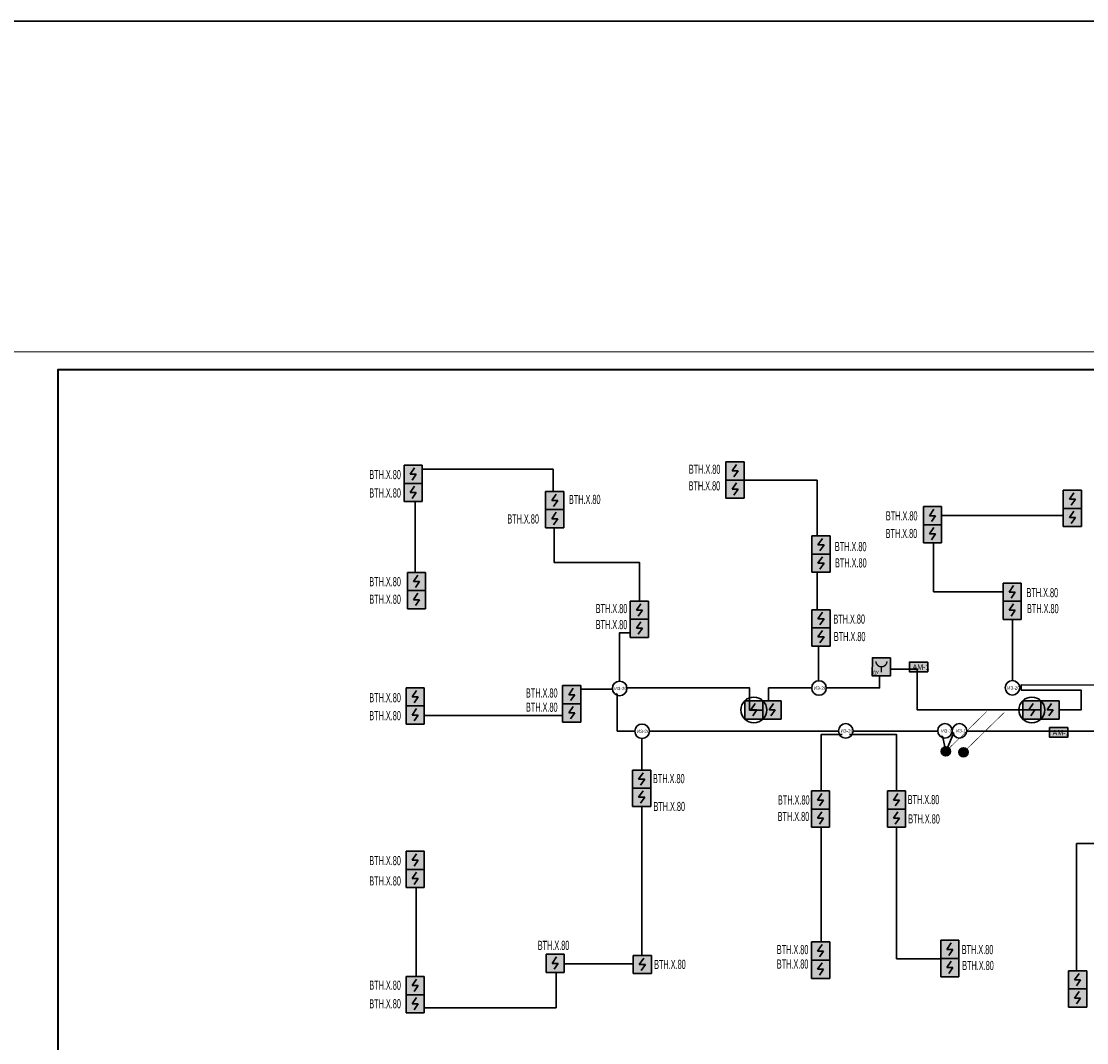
# Model space of a CAD drawing. Header units: millimetres. Extents: x 303602 to 13248484, y -10200551 to -26241.
# Tile 20 of 51: x 571067 to 600357, y -76414 to -48338. Entities that reach past the tile are written whole.
import ezdxf
from ezdxf.enums import TextEntityAlignment as Align

# ---------------------------------------------------------------- set-up
doc = ezdxf.new("R2010")
doc.units = ezdxf.units.MM
doc.set_wipeout_variables(frame=1)
for name, color, linetype in [('EI_HATCH_GALV', 7, 'Continuous'), ('ССПС', 5, 'Continuous'), ('формат', 250, 'Continuous')]:
    doc.layers.add(name, color=color, linetype=linetype)
for name, color, linetype, lineweight in [('RC-Извещатели_пожарные', 1, 'Continuous', 30), ('ОС', 5, 'Continuous', 25), ('Рамка', 7, 'Continuous', 18), ('СОУЭ', 1, 'Continuous', 30), ('СС-011-ПОЖ-СИГНАЛИЗАЦИЯ', 1, 'Continuous', 30), ('УГО АПС и АПЗ$0$_АПС_Оборудование', 1, 'Continuous', 30), ('УГО АПС и АПЗ$0$СС-011-ПОЖ-СИГНАЛИЗАЦИЯ', 1, 'Continuous', 30)]:
    doc.layers.add(name, color=color, linetype=linetype, lineweight=lineweight)
doc.styles.add('Arial', font='arial.ttf', dxfattribs={"width": 0.9, "height": 700})
doc.styles.add('Arial Narrow', font='ARIALN.TTF', dxfattribs={"width": 0.9, "height": 600})
doc.styles.add('Arial Narrow_Нум', font='ARIALN.TTF', dxfattribs={"width": 0.7, "height": 250})
doc.styles.add('CP.Text', font='arial.ttf')

# ---------------------------------------------------------------- blocks, each defined once
blk = doc.blocks.new('*U39')
at = {"color": 0, "lineweight": 0}
blk.add_lwpolyline([(-594, 0), (0, 0), (0, 420), (-594, 420)], close=True, dxfattribs=at)
at = {"lineweight": 40}
blk.add_lwpolyline([(-574, 5), (-5, 5), (-5, 415), (-574, 415)], close=True, dxfattribs=at)
at = {"style": 'Arial', "width": 0.9, "flags": 8}
blk.add_attdef('FORMAT', (-36.87, 1.26), '', height=2.8, dxfattribs=at)
blk = doc.blocks.new('*U70')
at = {"ltscale": 100}
h = blk.add_hatch(color=256, dxfattribs=at)
h.dxf.hatch_style = 1
h.paths.add_polyline_path([(-34.8, 0, 1), (34.8, 0, 1)])
at = {"lineweight": 30}
blk.add_lwpolyline([(312.8, 312.8, 0, 45, 0), (185.6, 185.6, 4.5, 4.5, 0), (24.6, 24.6, 4.5, 4.5, 0)], format="xyseb", dxfattribs=at)
blk.add_circle((0, 0), 34.8, dxfattribs=at)
blk = doc.blocks.new('ИП 212-64 прот.R3')
blk.add_wipeout([(2.5, 2.5), (2.5, -2.5), (-2.5, -2.5), (-2.5, 2.5)]).dxf.layer = 'RC-Извещатели_пожарные'
blk.add_wipeout([(-2.5, -2.5), (-2.5, 2.5), (2.5, 2.5), (2.5, -2.5)]).dxf.layer = 'RC-Извещатели_пожарные'
at = {"lineweight": 35, "true_color": 0xffffff}
h = blk.add_hatch(color=7, dxfattribs=at)
h.dxf.hatch_style = 1
h.paths.add_polyline_path([(-2.5, 2.5), (-2.5, -2.5), (2.5, -2.5), (2.5, 2.5)])
at = {"color": 1, "linetype": 'ByBlock', "lineweight": -2}
for p, q in [((0.39, 1.77), (-0.83, 0)), ((-0.83, 0), (0.83, 0)), ((0.83, 0), (-0.31, -1.63))]:
    blk.add_line(p, q, dxfattribs=at)
at = {"layer": 'RC-Извещатели_пожарные', "ltscale": 30}
for p, q in [((-2.5, -2.5), (-2.5, 2.5)), ((-2.5, 2.5), (2.5, 2.5)), ((2.5, 2.5), (2.5, -2.5)), ((2.5, -2.5), (-2.5, -2.5))]:
    blk.add_line(p, q, dxfattribs=at)
blk = doc.blocks.new('УГО АПС и АПЗ$0$A$C0ED213A1')
blk.add_wipeout([(-200, 0), (0, -200), (200, 0), (0, 200)])
blk.add_circle((0, 0), 200)
at = {"layer": 'УГО АПС и АПЗ$0$СС-011-ПОЖ-СИГНАЛИЗАЦИЯ', "color": 1, "style": 'CP.Text', "width": 0.8}
blk.add_text('ИЗ-2О', height=90, dxfattribs=at).set_placement((-145, -47))
blk = doc.blocks.new('УДП')
at = {"color": 30}
blk.add_wipeout([(324223, -148669), (324222, -149169), (323722, -149169), (323723, -148669)], dxfattribs=at).dxf.layer = 'RC-Извещатели_пожарные'
blk.add_wipeout([(323722, -149169), (323723, -148669), (324223, -148669), (324222, -149169)], dxfattribs=at).dxf.layer = 'RC-Извещатели_пожарные'
at = {"layer": 'EI_HATCH_GALV', "lineweight": 30, "true_color": 0xffffff}
h = blk.add_hatch(color=7, dxfattribs=at)
h.dxf.hatch_style = 1
h.paths.add_polyline_path([(324223, -148669), (324222, -149169), (323722, -149169), (323723, -148669)])
at = {"layer": 'RC-Извещатели_пожарные', "color": 30, "ltscale": 30}
blk.add_lwpolyline([(324223, -148669), (324222, -149169), (323722, -149169), (323723, -148669)], close=True, dxfattribs=at)
at = {"layer": 'RC-Извещатели_пожарные', "color": 30, "ltscale": 30, "const_width": 37.5}
blk.add_lwpolyline([(323823, -148769, 1), (324123, -148769, 1)], format="xyb", dxfattribs=at)
blk.add_lwpolyline([(323972, -148919), (323972, -149069)], dxfattribs=at)
at = {"color": 30, "lineweight": 30, "style": 'Arial Narrow', "width": 0.9}
blk.add_text('ДУ', height=100, dxfattribs=at).set_placement((323814, -149078), align=Align.MIDDLE_CENTER)
blk = doc.blocks.new('авфывыа')
at = {"lineweight": 40, "ltscale": 2, "true_color": 0xffffff}
h = blk.add_hatch(color=7, dxfattribs=at)
h.dxf.hatch_style = 1
h.paths.add_polyline_path([(287843, 200199), (287340, 200199), (287340, 199936), (287843, 199936)])
at = {"layer": 'ОС', "color": 1, "lineweight": 30}
blk.add_lwpolyline([(287843, 200199), (287340, 200199), (287340, 199936), (287843, 199936)], close=True, dxfattribs=at)
at = {"layer": 'ССПС', "color": 1, "lineweight": -2, "ltscale": 1000, "style": 'Arial Narrow', "width": 0.9}
blk.add_text('АМ-1', height=150, dxfattribs=at).set_placement((287425, 199988))
blk = doc.blocks.new('ИЗ-1')
blk.add_wipeout([(469979, -66893), (470179, -67093), (470379, -66893), (470179, -66693)])
blk.add_circle((470179, -66893), 200)
at = {"layer": 'УГО АПС и АПЗ$0$СС-011-ПОЖ-СИГНАЛИЗАЦИЯ', "color": 1, "style": 'CP.Text', "width": 0.8}
blk.add_text('ИЗ-1', height=90, dxfattribs=at).set_placement((470079, -66939))
blk = doc.blocks.new('*U96')
at = {"lineweight": 35, "true_color": 0xffffff}
h = blk.add_hatch(color=7, dxfattribs=at)
h.dxf.hatch_style = 1
h.paths.add_polyline_path([(-2.5, 2.5), (-2.5, -2.5), (2.5, -2.5), (2.5, 2.5)])
at = {"color": 1, "linetype": 'ByBlock', "lineweight": -2}
for p, q in [((0.39, 1.76), (-0.83, 0)), ((-0.83, 0), (0.83, 0)), ((0.83, 0), (-0.31, -1.64))]:
    blk.add_line(p, q, dxfattribs=at)
at = {"color": 1, "linetype": 'ByBlock', "lineweight": -2, "ltscale": 0.1}
blk.add_lwpolyline([(-2.5, 2.5), (2.5, 2.5), (2.5, -2.5), (-2.5, -2.5)], close=True, dxfattribs=at)
at = {"layer": 'RC-Извещатели_пожарные'}
blk.add_circle((0, 0), 3.54, dxfattribs=at)
at = {"layer": 'RC-Извещатели_пожарные', "style": 'Arial Narrow_Нум', "width": 0.7}
blk.add_attdef('PSTN', text='', height=2.5, dxfattribs=at).set_placement((5.33, 2.66), align=Align.BOTTOM_CENTER)

msp = doc.modelspace()

# ---------------------------------------------------------------- linework, layer by layer
at = {"layer": 'RC-Извещатели_пожарные', "lineweight": 30}
for points in [[(596484, -68408), (596364, -67849), (587449, -67849), (587449, -66664), (591089, -66664), (591089, -67278), (591611, -67278), (591611, -66664), (594663, -66664), (594663, -66144), (595700, -66144), (595700, -66566), (595700, -66566), (595700, -67266), (600203, -67266), (600203, -66721), (598560, -66721), (598560, -66575), (607733, -66611)], [(616398, -67850), (596721, -67850), (596484, -68408)]]:
    msp.add_lwpolyline(points, dxfattribs=at)
at = {"layer": 'Рамка'}
msp.add_lwpolyline([(572067, -98921), (628967, -98921), (628967, -57921), (572067, -57921)], close=True, dxfattribs=at)
at = {"layer": 'СС-011-ПОЖ-СИГНАЛИЗАЦИЯ', "lineweight": 30}
for p, q in [((596141, -64025), (596141, -61923)), ((596141, -61923), (599759, -61923)), ((598313, -64025), (596141, -64025)), ((595132, -68046), (595132, -74111)), ((600607, -70938), (600074, -70938))]:
    msp.add_line(p, q, dxfattribs=at)

# ---------------------------------------------------------------- block references
at = {"color": 6}
for p in [(308145, -266153), (311995, -267953)]:
    msp.add_blockref('авфывыа', p, dxfattribs=at)
at = {"xscale": 3.600000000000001, "yscale": 3.600000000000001, "zscale": 3.600000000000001, "rotation": 359.2880171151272}
for p in [(596484, -68408), (596970, -68430)]:
    msp.add_blockref('*U70', p, dxfattribs=at)
at = {"layer": 'формат', "xscale": 100, "yscale": 100, "zscale": 100}
msp.add_blockref('*U39', (629467, -99421), dxfattribs=at)

# ---------------------------------------------------------------- texts
at = {"color": 0, "linetype": 'ByBlock', "lineweight": -2, "style": 'Arial Narrow', "width": 0.7, "flags": 1}
for p in [(586122, -61606), (593434, -62902), (593438, -63350), (598703, -64167), (598716, -64607)]:
    msp.add_attdef('ВТН.Х.80', p, '', height=250, dxfattribs=at)

# ---------------------------------------------------------------- next in the draw order: block references
at = {"layer": 'RC-Извещатели_пожарные', "lineweight": 30}
msp.add_blockref('ИЗ-1', (126281, -948), dxfattribs=at)
at = {"layer": 'СОУЭ', "color": 6, "xscale": 100, "yscale": 100, "zscale": 100}
for p in [(581841, -60789), (590690, -60698), (585732, -61512), (599964, -61476), (596119, -61928), (581931, -63737), (588059, -64523), (593052, -64761), (581896, -66908), (586200, -66849), (591706, -67268), (599349, -67268), (588122, -69169), (595127, -69744), (581896, -71400), (593041, -73895), (596594, -73850), (585744, -74234), (588141, -74265), (581896, -74846), (600107, -74686)]:
    msp.add_blockref('ИП 212-64 прот.R3', p, dxfattribs=at)
at = {"layer": 'СС-011-ПОЖ-СИГНАЛИЗАЦИЯ', "lineweight": 30}
msp.add_blockref('УДП', (270741, 82837), dxfattribs=at)
at = {"layer": 'УГО АПС и АПЗ$0$_АПС_Оборудование'}
for p in [(587517, -66676), (592997, -66665), (598316, -66659), (588134, -67854), (593733, -67843)]:
    msp.add_blockref('УГО АПС и АПЗ$0$A$C0ED213A1', p, dxfattribs=at)

# ---------------------------------------------------------------- next in the draw order: linework, layer by layer
at = {"layer": 'RC-Извещатели_пожарные', "lineweight": 30}
for points in [[(593633, -67943), (593053, -67943), (593053, -68052)], [(593833, -67943), (595132, -67943), (595132, -68046)]]:
    msp.add_lwpolyline(points, dxfattribs=at)
at = {"layer": 'СС-011-ПОЖ-СИГНАЛИЗАЦИЯ', "lineweight": 30}
for p, q in [((585689, -60649), (582094, -60649)), ((585689, -61253), (585689, -60649)), ((592945, -64517), (592945, -60950)), ((598313, -66461), (598313, -64025)), ((587310, -66695), (586449, -66695)), ((588131, -68060), (588131, -68917)), ((593053, -68053), (593053, -73645)), ((600074, -70938), (600074, -74433)), ((587887, -74244), (586003, -74244)), ((585774, -75460), (585774, -74487))]:
    msp.add_line(p, q, dxfattribs=at)

# ---------------------------------------------------------------- next in the draw order: block references
at = {"layer": 'RC-Извещатели_пожарные', "xscale": 100, "yscale": 100, "zscale": 100}
for p in [(591206, -67268), (598849, -67268)]:
    msp.add_blockref('*U96', p, dxfattribs=at)
at = {"layer": 'RC-Извещатели_пожарные', "lineweight": 30}
msp.add_blockref('ИЗ-1', (126681, -948), dxfattribs=at)
at = {"layer": 'СОУЭ', "color": 6, "xscale": 100, "yscale": 100, "zscale": 100}
for p in [(581841, -61289), (590690, -61198), (585732, -62012), (599964, -61976), (596119, -62428), (581931, -64237), (588059, -65023), (593052, -65261), (581896, -67408), (586200, -67349), (588122, -69669), (595127, -70244), (581896, -71900), (596594, -74350), (593041, -74395), (600107, -75186), (581896, -75346)]:
    msp.add_blockref('ИП 212-64 прот.R3', p, dxfattribs=at)

# ---------------------------------------------------------------- next in the draw order: texts
at = {"color": 0, "linetype": 'ByBlock', "lineweight": -2, "style": 'Arial Narrow', "width": 0.7, "flags": 1}
for p in [(589418, -60776), (586859, -64605), (584941, -66927), (585265, -73864), (591838, -73980), (588465, -74387)]:
    msp.add_attdef('ВТН.Х.80', p, '', height=250, dxfattribs=at)

# ---------------------------------------------------------------- next in the draw order: linework, layer by layer
at = {"layer": 'RC-Извещатели_пожарные', "lineweight": 30}
msp.add_lwpolyline([(587517, -66477), (587517, -65144), (587809, -65144)], dxfattribs=at)
at = {"layer": 'СС-011-ПОЖ-СИГНАЛИЗАЦИЯ', "lineweight": 30}
for p, q in [((592945, -60948), (590939, -60948)), ((581897, -61559), (581897, -63486)), ((592988, -66477), (592988, -65519)), ((585952, -67421), (582160, -67421)), ((588127, -69941), (588127, -74011)), ((581919, -74600), (581919, -72154)), ((595132, -74111), (596359, -74111)), ((582142, -75460), (585774, -75460))]:
    msp.add_line(p, q, dxfattribs=at)
msp.add_lwpolyline([(588059, -64273), (588059, -63210), (585715, -63210), (585715, -62262)], dxfattribs=at)

# ---------------------------------------------------------------- next in the draw order: block references
at = {"layer": 'СОУЭ', "color": 6, "xscale": 100, "yscale": 100, "zscale": 100}
for p in [(593052, -62732), (598309, -64028), (593038, -69744)]:
    msp.add_blockref('ИП 212-64 прот.R3', p, dxfattribs=at)

# ---------------------------------------------------------------- next in the draw order: texts
at = {"color": 0, "linetype": 'ByBlock', "lineweight": -2, "style": 'Arial Narrow', "width": 0.7, "flags": 1}
for p in [(580634, -60923), (580634, -61428), (589412, -61232), (584429, -62143), (594836, -62057), (594830, -62542), (580634, -63867), (580634, -64350), (593393, -64895), (586859, -65046), (593406, -65375), (580634, -67056), (584941, -67317), (580634, -67550), (588433, -69280), (595436, -69857), (588446, -70046), (595450, -70388), (580634, -71534), (580634, -72093), (596921, -73980), (591838, -74377), (596934, -74417), (580634, -74959), (580634, -75469)]:
    msp.add_attdef('ВТН.Х.80', p, '', height=250, dxfattribs=at)

# ---------------------------------------------------------------- next in the draw order: block references
at = {"layer": 'СОУЭ', "color": 6, "xscale": 100, "yscale": 100, "zscale": 100}
for p in [(593052, -63232), (598309, -64528), (593038, -70244)]:
    msp.add_blockref('ИП 212-64 прот.R3', p, dxfattribs=at)

# ---------------------------------------------------------------- next in the draw order: linework, layer by layer
at = {"layer": 'RC-Извещатели_пожарные', "lineweight": 30}
msp.add_lwpolyline([(329285, -48338), (1052378, -48338), (1052378, -104490), (329285, -104490)], close=True, dxfattribs=at)

# ---------------------------------------------------------------- next in the draw order: texts
at = {"color": 0, "linetype": 'ByBlock', "lineweight": -2, "style": 'Arial Narrow', "width": 0.7, "flags": 1}
for p in [(591869, -69867), (591861, -70321)]:
    msp.add_attdef('ВТН.Х.80', p, '', height=250, dxfattribs=at)

doc.saveas('drawing.dxf')
